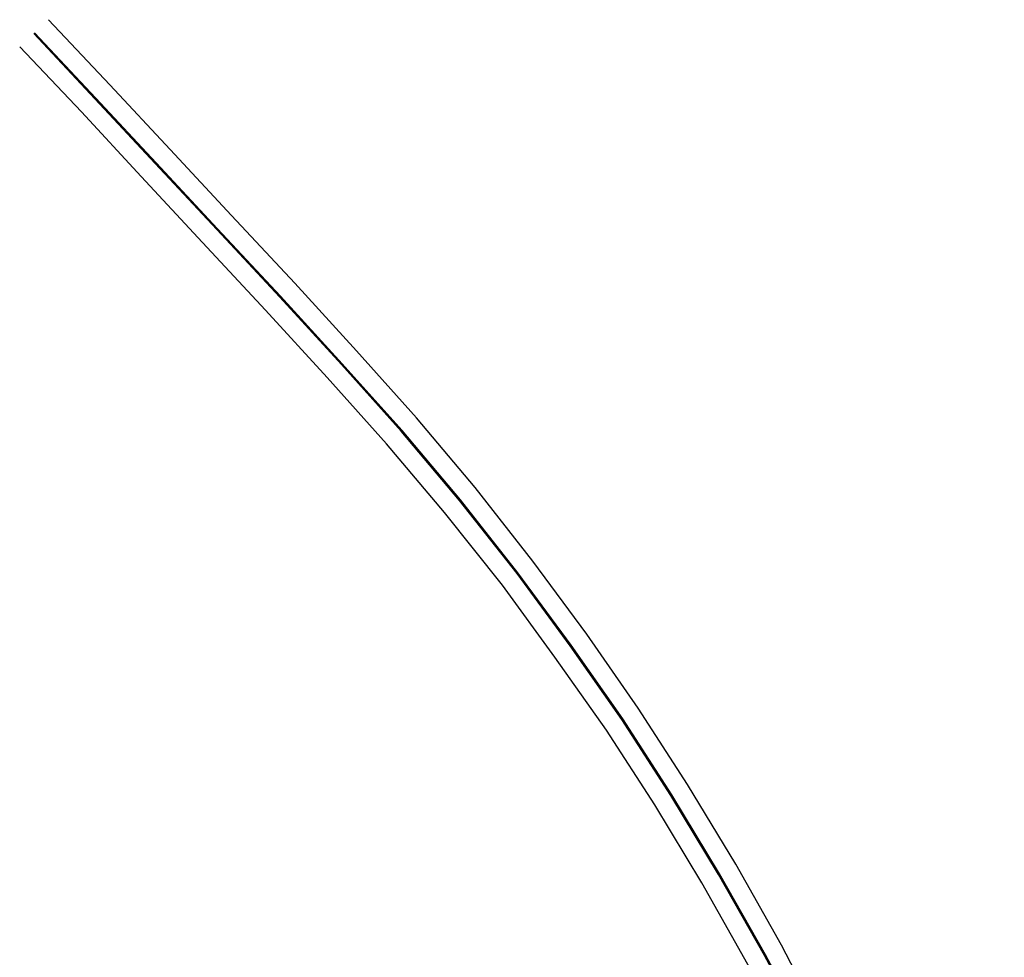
# Model space of a CAD drawing. Header units: feet. Extents: x 50318 to 2249932, y 595287 to 1328512.
# Tile 8 of 10: x 2245183 to 2245747, y 596559 to 597096. Entities that reach past the tile are written whole.
import ezdxf

# ---------------------------------------------------------------- set-up
doc = ezdxf.new("R2010")
doc.units = ezdxf.units.FT
doc.header["$MEASUREMENT"] = 0
doc.linetypes.add('dsolidcl', pattern=[0])
doc.layers.add('PM_X_CL_Double_Solid', color=2, linetype='dsolidcl')
doc.layers.add('PM_X_Edge_Line', color=2, linetype='Continuous')

msp = doc.modelspace()

# ---------------------------------------------------------------- linework, layer by layer
at = {"layer": 'PM_X_CL_Double_Solid', "flags": 128}
for points in [[(2245725.987, 596307.54), (2245715.665, 596332.962), (2245687.901, 596398.099), (2245658.053, 596466.219), (2245635.289, 596513.682), (2245610.569, 596560.007), (2245584.115, 596606.344), (2245556.901, 596651.589), (2245528.72, 596695.105), (2245499.229, 596737.283), (2245468.702, 596778.809), (2245435.765, 596820.639), (2245402.3, 596860.315), (2245368.063, 596898.496), (2245332.729, 596937.193), (2245296.608, 596975.879), (2245261.447, 597013.677), (2245226.886, 597050.757), (2245191.761, 597088.068)], [(2245725.375, 596307.292), (2245715.056, 596332.708), (2245687.295, 596397.837), (2245657.453, 596465.943), (2245634.701, 596513.384), (2245609.991, 596559.688), (2245583.546, 596606.01), (2245556.341, 596651.239), (2245528.172, 596694.737), (2245498.692, 596736.898), (2245468.177, 596778.409), (2245435.253, 596820.222), (2245401.802, 596859.881), (2245367.573, 596898.054), (2245332.245, 596936.745), (2245296.126, 596975.429), (2245260.964, 597013.228), (2245226.404, 597050.305), (2245191.28, 597087.616)]]:
    msp.add_lwpolyline(points, dxfattribs=at)
at = {"layer": 'PM_X_Edge_Line', "flags": 128}
for points in [[(2245747.338, 596293.573), (2245727.747, 596338.11), (2245698.173, 596403.39), (2245667.19, 596470.303), (2245644.149, 596518.272), (2245619.703, 596565.484), (2245593.606, 596611.906), (2245565.784, 596657.527), (2245537.517, 596701.273), (2245508.169, 596743.693), (2245477.183, 596785.421), (2245444.293, 596827.589), (2245410.601, 596867.534), (2245376.219, 596905.877), (2245340.811, 596944.655), (2245304.656, 596983.378), (2245269.501, 597021.169), (2245234.914, 597058.277), (2245199.77, 597095.608)], [(2245707.744, 596318.52), (2245704.081, 596328.639), (2245677.566, 596393.878), (2245647.655, 596460.787), (2245624.885, 596508.414), (2245600.36, 596554.371), (2245574.06, 596601.223), (2245547.131, 596645.806), (2245519.474, 596688.717), (2245489.752, 596730.488), (2245459.772, 596771.757), (2245426.726, 596813.271), (2245393.501, 596852.662), (2245359.417, 596890.673), (2245324.163, 596929.283), (2245288.079, 596967.929), (2245252.91, 597005.736), (2245218.656, 597042.792), (2245183.271, 597080.076)]]:
    msp.add_lwpolyline(points, dxfattribs=at)

doc.saveas('drawing.dxf')
